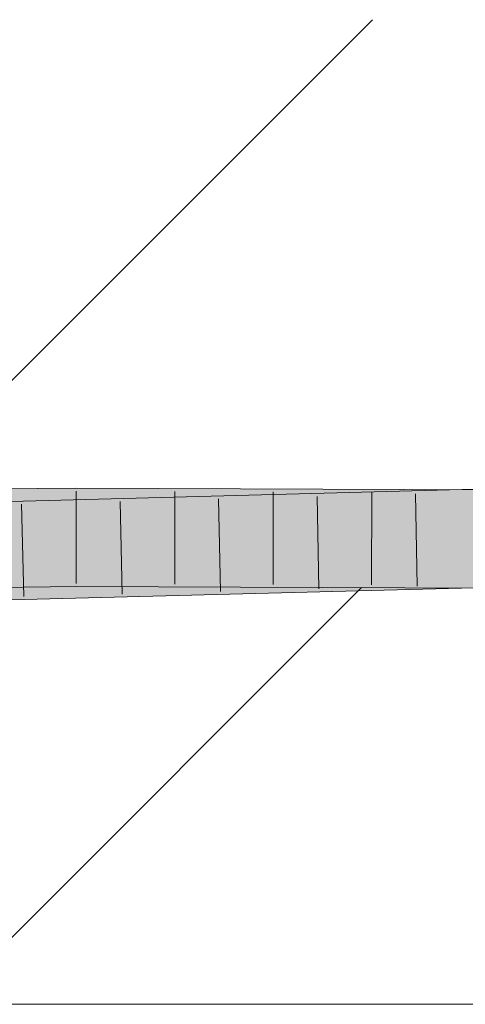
# Model space of a CAD drawing. Extents: x -620 to 300, y 62 to 1107.
# Tile 207 of 256: x 224.41 to 225.54, y 723.7 to 726.2. Entities that reach past the tile are written whole.
import ezdxf
from ezdxf.lldxf.tags import DXFTag

# ---------------------------------------------------------------- set-up
doc = ezdxf.new("R2010")
doc.units = 0
doc.layers.get('0').update_dxf_attribs({"lineweight": 35})
doc.layers.add('E_Detail_Linie_Text_Bem', color=7, linetype='Continuous', lineweight=13)
for name, color, linetype, lineweight, true_color in [('E_Detail_Wandschraffur', 7, 'Continuous', 5, 0xc0c0c0), ('E_Leerrohr 25-A06G9G0X8I', 7, 'Continuous', 9, 0xff8000), ('E_Leerrohr 25-Shading', 7, 'Continuous', 9, 0xff8000)]:
    doc.layers.add(name, color=color, linetype=linetype, lineweight=lineweight, true_color=true_color)
tags = doc.linetypes.add('fein_strichliert', pattern=[4, 1, -2, 1]).pattern_tags.tags
tags[8:9] = [DXFTag(74, 4), DXFTag(75, 0), DXFTag(340, '0'), DXFTag(46, 0.0), DXFTag(50, 0.0), DXFTag(44, 0.0), DXFTag(45, 0.0)]
tags[6:7] = [DXFTag(74, 4), DXFTag(75, 0), DXFTag(340, '0'), DXFTag(46, 0.0), DXFTag(50, 0.0), DXFTag(44, 0.0), DXFTag(45, 0.0)]
tags[4:5] = [DXFTag(74, 4), DXFTag(75, 0), DXFTag(340, '0'), DXFTag(46, 0.0), DXFTag(50, 0.0), DXFTag(44, 0.0), DXFTag(45, 0.0)]

# ---------------------------------------------------------------- blocks, each defined once
blk = doc.blocks.new('Shading-A06G9FMP8I', base_point=(188.1987, 722.6844))
at = {"layer": 'E_Leerrohr 25-Shading', "color": 43, "true_color": 0xd7ab7f}
for points in [[(224.1745, 724.9348), (225.7034, 724.9749), (224.0861, 724.9691), (225.7028, 725.0115)], [(224.1745, 724.9699), (224.5488, 724.9741), (224.0861, 725.0055), (224.5487, 725.0107)], [(224.5488, 724.9741), (225.5241, 724.9702), (224.5487, 725.0107), (225.5237, 725.0068)], [(225.5241, 724.9702), (226.1188, 724.9678), (225.5237, 725.0068), (226.1192, 725.0043)], [(224.0861, 724.7191), (225.7069, 724.7615), (224.1745, 724.758), (225.7063, 724.7981)], [(224.0861, 724.7555), (224.5492, 724.7607), (224.1745, 724.7931), (224.5491, 724.7974)], [(224.5491, 724.7974), (224.5492, 724.7607), (225.4492, 724.7908)], [(224.5491, 724.7974), (225.4492, 724.7908), (225.5259, 724.7934)], [(225.5263, 724.7568), (225.526, 724.7903), (224.5492, 724.7607), (225.4492, 724.7908)], [(225.526, 724.7903), (225.5259, 724.7934), (225.4492, 724.7908)], [(225.5259, 724.7934), (225.5263, 724.7568), (226.1167, 724.7873), (226.1163, 724.7544)], [(225.5259, 724.7934), (225.7065, 724.7915), (226.1167, 724.791), (226.1167, 724.7889)]]:
    blk.add_solid(points, dxfattribs=at)
at = {"layer": 'E_Leerrohr 25-Shading', "color": 31, "true_color": 0xfabd7f}
for points in [[(224.1745, 724.9699), (224.1919, 724.9281), (224.5488, 724.9741), (224.5489, 724.9385)], [(224.1745, 724.9348), (224.2111, 724.8474), (225.524, 724.9702), (225.5249, 724.8818)], [(224.5488, 724.9741), (224.5489, 724.9385), (225.5241, 724.9702)], [(224.5489, 724.9385), (224.549, 724.8857), (225.5241, 724.9702), (226.1188, 724.9678)], [(224.549, 724.8857), (225.525, 724.8818), (226.1188, 724.9678), (226.1179, 724.8884)], [(225.5249, 724.8818), (225.7049, 724.8865), (225.524, 724.9702), (225.7034, 724.9749)], [(224.1919, 724.9281), (224.2111, 724.8819), (224.5489, 724.9385), (224.549, 724.8857)], [(224.1745, 724.758), (225.7063, 724.7981), (224.2111, 724.8474), (225.7049, 724.8865)], [(224.2111, 724.8819), (224.204, 724.8645), (224.549, 724.8857), (224.549, 724.871)], [(224.549, 724.8857), (224.549, 724.871), (225.525, 724.8818)], [(224.549, 724.871), (224.5491, 724.7974), (225.525, 724.8818), (225.5259, 724.7934)], [(225.705, 724.8838), (225.525, 724.8818), (226.1178, 724.8843), (226.1178, 724.8794)], [(225.5259, 724.7934), (226.1167, 724.791), (225.525, 724.8818), (226.1178, 724.8794)], [(224.204, 724.8645), (224.1745, 724.7931), (224.549, 724.871), (224.5491, 724.7974)]]:
    blk.add_solid(points, dxfattribs=at)
blk = doc.blocks.new('Referenz-A06G9G0Z8I')
at = {"layer": 'E_Detail_Linie_Text_Bem', "linetype": 'Continuous', "ltscale": 0.13}
blk.add_line((266.3122, 723.7001), (218.3341, 723.7001), dxfattribs=at)
at = {"layer": 'E_Detail_Wandschraffur', "linetype": 'ByBlock', "ltscale": 0.13}
blk.add_line((224.1217, 725.0202), (225.3015, 726.2001), dxfattribs=at)
at = {"layer": 'E_Detail_Wandschraffur', "linetype": 'fein_strichliert', "ltscale": 0.13}
blk.add_line((224.3313, 723.8157), (225.2738, 724.7581), dxfattribs=at)
at = {"layer": 'E_Leerrohr 25-A06G9G0X8I', "linetype": 'Continuous', "ltscale": 0.13}
for p, q in [((225.7028, 725.0115), (223.5884, 724.9561)), ((224.5487, 725.0108), (223.6093, 725.0001)), ((226.1192, 725.0044), (224.5487, 725.0108)), ((224.5491, 725.0033), (224.5495, 724.7683)), ((224.7993, 725.0022), (224.7992, 724.7672)), ((225.0496, 725.0012), (225.049, 724.7662)), ((225.2998, 725.0002), (225.2987, 724.7652)), ((224.6604, 724.9767), (224.6658, 724.7417)), ((224.9105, 724.9832), (224.9155, 724.7483)), ((225.1606, 724.9898), (225.1652, 724.7548)), ((225.4107, 724.9963), (225.415, 724.7614)), ((224.4103, 724.9701), (224.416, 724.7352)), ((225.7069, 724.7615), (223.5958, 724.7062)), ((224.5492, 724.7608), (223.6132, 724.7501)), ((226.1163, 724.7544), (224.5492, 724.7608))]:
    blk.add_line(p, q, dxfattribs=at)

msp = doc.modelspace()

# ---------------------------------------------------------------- block references
at = {"color": 8, "lineweight": 25, "ltscale": 0.25, "true_color": 0x808080}
msp.add_blockref('Referenz-A06G9G0Z8I', (0, 0), dxfattribs=at)
msp.add_blockref('Shading-A06G9FMP8I', (188.1987, 722.6844))

doc.saveas('drawing.dxf')
